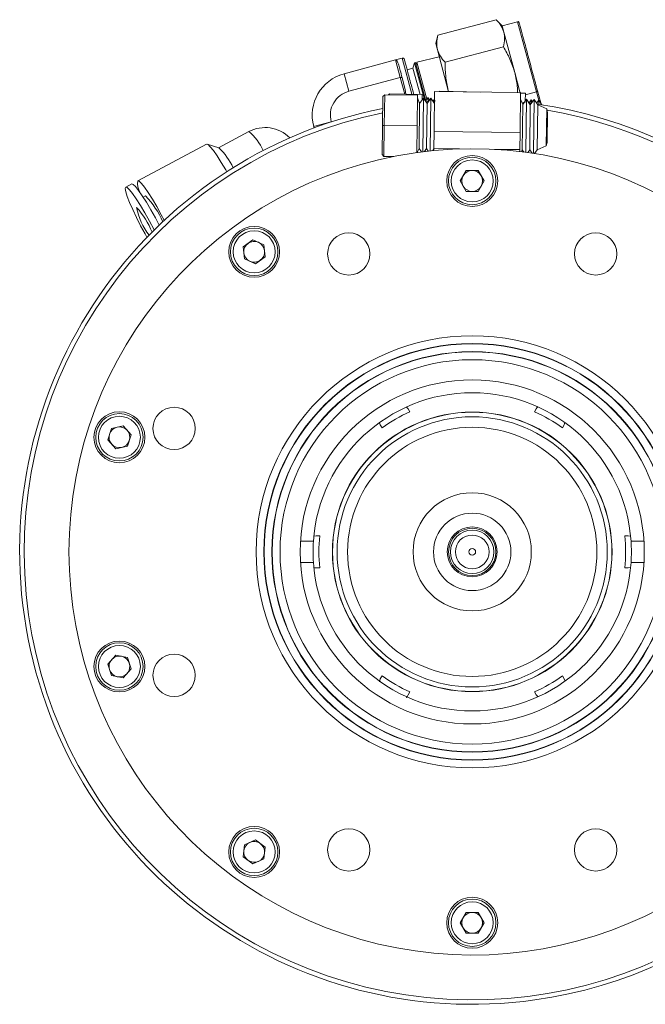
# Model space of a CAD drawing. Header units: inches. Extents: x -4.2 to 22.3, y -10.2 to 17.4.
# Tile 79 of 121: x 2.9 to 6.5, y 11.7 to 17.4. Entities that reach past the tile are written whole.
import ezdxf

# ---------------------------------------------------------------- set-up
doc = ezdxf.new("R2010")
doc.units = ezdxf.units.IN
doc.header["$MEASUREMENT"] = 0

msp = doc.modelspace()

# ---------------------------------------------------------------- linework, layer by layer
at = {"color": 7, "linetype": 'Continuous', "lineweight": 15}
for p, q in [((5.6486, 17.424), (5.3108, 17.3335)), ((5.6842, 17.3885), (5.6486, 17.424)), ((5.7736, 17.4124), (5.6842, 17.3885)), ((5.6842, 17.3885), (5.6939, 17.3521)), ((5.6939, 17.3521), (5.757, 17.1168)), ((5.3108, 17.3335), (5.2978, 17.285)), ((5.2978, 17.285), (5.3075, 17.2486)), ((5.3075, 17.2486), (5.3706, 17.0133)), ((5.6907, 17.2672), (5.3528, 17.1766)), ((5.0644, 17.1901), (4.765, 17.1098)), ((5.103, 17.2004), (5.0644, 17.1901)), ((5.0644, 17.1901), (5.0917, 17.088)), ((5.1741, 17.1741), (5.1654, 17.1417)), ((5.1801, 17.1755), (5.1741, 17.1741)), ((5.1741, 17.1741), (5.2314, 16.9602)), ((5.2398, 16.9527), (5.1801, 17.1755)), ((5.1841, 17.1606), (5.1886, 17.1775)), ((5.1886, 17.1775), (5.3184, 17.208)), ((5.1886, 17.1775), (5.2464, 16.9618)), ((5.1654, 17.1417), (5.1316, 17.1326)), ((5.1654, 17.1417), (5.2062, 16.9892)), ((5.757, 17.1168), (5.7888, 16.9978)), ((5.0917, 17.088), (4.7923, 17.0078)), ((5.1206, 17.0188), (5.1025, 17.0866)), ((5.1206, 17.0188), (5.124, 16.991)), ((5.2912, 17.0061), (5.2885, 16.7744)), ((5.7912, 17.0002), (5.2912, 17.0061)), ((5.3193, 17.0082), (5.3192, 17.0058)), ((5.5552, 17.003), (5.3193, 17.0082)), ((5.3706, 17.0133), (5.3728, 17.007)), ((5.3706, 17.0133), (5.3723, 17.0071)), ((5.7912, 17.0002), (5.7885, 16.7686)), ((5.889, 17.0104), (5.9079, 16.9398)), ((4.9889, 16.8089), (4.9909, 16.9781)), ((5.001, 16.988), (4.9909, 16.9781)), ((5.001, 16.988), (4.9989, 16.8088)), ((5.001, 16.988), (5.191, 16.9857)), ((5.0289, 16.9931), (5.0232, 16.9877)), ((5.0289, 16.9931), (5.0287, 16.9876)), ((5.0289, 16.9931), (5.2188, 16.9889)), ((5.1889, 16.8065), (5.191, 16.9857)), ((5.2037, 16.9373), (5.1908, 16.969)), ((5.2077, 16.943), (5.2017, 16.9423)), ((5.2257, 16.9686), (5.2037, 16.9373)), ((5.2181, 16.9578), (5.2188, 16.9889)), ((5.222, 16.9633), (5.2184, 16.9722)), ((5.2257, 16.9686), (5.222, 16.6562)), ((5.247, 16.9368), (5.2257, 16.9686)), ((5.2534, 16.9714), (5.2381, 16.9502)), ((5.2503, 16.9475), (5.2414, 16.9467)), ((5.2691, 16.9681), (5.247, 16.9368)), ((5.2534, 16.9714), (5.2528, 16.9478)), ((5.2621, 16.9581), (5.2534, 16.9714)), ((5.2691, 16.9681), (5.2655, 16.6611)), ((5.2904, 16.9363), (5.2691, 16.9681)), ((5.2907, 16.9621), (5.2824, 16.9505)), ((5.2963, 16.9517), (5.2824, 16.9505)), ((5.8036, 16.9302), (5.7907, 16.962)), ((5.8191, 16.9971), (5.7912, 16.9977)), ((5.8179, 16.9423), (5.8033, 16.9439)), ((5.8257, 16.9615), (5.8036, 16.9302)), ((5.8191, 16.9971), (5.8181, 16.9508)), ((5.8203, 16.9538), (5.8183, 16.9589)), ((5.8257, 16.9615), (5.8221, 16.653)), ((5.847, 16.9297), (5.8257, 16.9615)), ((5.8532, 16.9581), (5.8402, 16.9399)), ((5.869, 16.961), (5.847, 16.9297)), ((5.8532, 16.9581), (5.8528, 16.9379)), ((5.8599, 16.948), (5.8532, 16.9581)), ((5.869, 16.961), (5.8653, 16.6467)), ((5.8654, 16.6467), (5.8691, 16.961)), ((5.8904, 16.9292), (5.8691, 16.961)), ((5.8965, 16.9571), (5.8837, 16.9392)), ((5.8965, 16.9571), (5.896, 16.9319)), ((5.8961, 16.9318), (5.8966, 16.9571)), ((5.915, 16.929), (5.8966, 16.9571)), ((5.2037, 16.9373), (5.2006, 16.6755)), ((5.247, 16.9368), (5.244, 16.675)), ((5.8036, 16.9302), (5.8005, 16.6684)), ((5.847, 16.9297), (5.8439, 16.6679)), ((5.8904, 16.9292), (5.8873, 16.6674)), ((5.9424, 16.9052), (5.8904, 16.9292)), ((5.9424, 16.9052), (5.9399, 16.6902)), ((4.6902, 16.831), (4.6906, 16.8296)), ((5.9466, 16.8782), (5.9447, 16.717)), ((4.2108, 16.7733), (4.035, 16.6799)), ((4.5882, 16.8036), (4.5906, 16.7946)), ((4.9869, 16.6397), (4.9889, 16.8089)), ((4.9989, 16.8088), (4.9889, 16.8089)), ((4.9989, 16.8088), (4.9968, 16.6296)), ((4.9989, 16.8088), (5.1889, 16.8065)), ((5.187, 16.6516), (5.1889, 16.8065)), ((5.2885, 16.7744), (5.2873, 16.6745)), ((5.7885, 16.7686), (5.2885, 16.7744)), ((5.7885, 16.7686), (5.7873, 16.6686)), ((3.9659, 16.7002), (3.5654, 16.4873)), ((4.0368, 16.6793), (3.9697, 16.7003)), ((5.1904, 16.652), (5.2006, 16.6755)), ((5.2006, 16.6755), (5.2142, 16.6552)), ((5.2315, 16.6573), (5.244, 16.675)), ((5.244, 16.675), (5.254, 16.6599)), ((5.2789, 16.6625), (5.2873, 16.6745)), ((5.2873, 16.6745), (5.2872, 16.6633)), ((5.4356, 16.6727), (5.2873, 16.6745)), ((5.7873, 16.6686), (5.639, 16.6703)), ((5.7873, 16.6686), (5.7872, 16.6574)), ((5.7953, 16.6564), (5.8005, 16.6684)), ((5.8005, 16.6684), (5.8098, 16.6546)), ((5.8324, 16.6516), (5.8439, 16.6679)), ((5.8439, 16.6679), (5.8573, 16.648)), ((5.872, 16.6457), (5.8873, 16.6674)), ((5.8873, 16.6674), (5.9399, 16.6902)), ((4.9968, 16.6296), (4.9869, 16.6397)), ((4.9968, 16.6296), (5.053, 16.6289)), ((5.4399, 16.4864), (5.4748, 16.5468)), ((5.5446, 16.5468), (5.4748, 16.5468)), ((5.5795, 16.4864), (5.5446, 16.5468)), ((5.4748, 16.4259), (5.4399, 16.4864)), ((5.5795, 16.4864), (5.5446, 16.4259)), ((3.5308, 16.4689), (3.4963, 16.4505)), ((3.6116, 16.4004), (3.5973, 16.3928)), ((5.4748, 16.4259), (5.5446, 16.4259)), ((4.2351, 16.144), (4.1787, 16.103)), ((4.2989, 16.1156), (4.2351, 16.144)), ((4.186, 16.0336), (4.1787, 16.103)), ((4.2989, 16.1156), (4.3062, 16.0462)), ((4.2497, 16.0052), (4.186, 16.0336)), ((4.2497, 16.0052), (4.3062, 16.0462)), ((5.1374, 15.1622), (5.1281, 15.1722)), ((5.8918, 15.176), (5.882, 15.1622)), ((5.1476, 15.1446), (5.1374, 15.1622)), ((5.882, 15.1622), (5.8718, 15.1446)), ((3.4808, 15.063), (3.4125, 15.0485)), ((3.4808, 15.063), (3.5275, 15.0111)), ((4.9699, 15.081), (4.9755, 15.0687)), ((4.9755, 15.0687), (4.9856, 15.0511)), ((6.0338, 15.0511), (6.0439, 15.0687)), ((6.0439, 15.0687), (6.0485, 15.0836)), ((3.4125, 15.0485), (3.391, 14.9821)), ((3.5059, 14.9447), (3.5275, 15.0111)), ((3.4377, 14.9302), (3.391, 14.9821)), ((3.5059, 14.9447), (3.4377, 14.9302)), ((4.6032, 14.4239), (4.5898, 14.4208)), ((6.4295, 14.4226), (6.4162, 14.4239)), ((4.5117, 14.3929), (4.5868, 14.3929)), ((6.4326, 14.3929), (6.5078, 14.3929)), ((4.5117, 14.2679), (4.5868, 14.2679)), ((6.4326, 14.2679), (6.5078, 14.2679)), ((4.5893, 14.2382), (4.6032, 14.2369)), ((6.4162, 14.2369), (6.4295, 14.2399)), ((3.4377, 13.7305), (3.391, 13.6786)), ((3.4377, 13.7305), (3.5059, 13.716)), ((3.5275, 13.6496), (3.5059, 13.716)), ((3.391, 13.6786), (3.4125, 13.6123)), ((3.5275, 13.6496), (3.4808, 13.5977)), ((3.4808, 13.5977), (3.4125, 13.6123)), ((4.9755, 13.5921), (4.9705, 13.5759)), ((4.9856, 13.6097), (4.9755, 13.5921)), ((6.0439, 13.5921), (6.0338, 13.6097)), ((6.0498, 13.5792), (6.0439, 13.5921)), ((5.1374, 13.4986), (5.1476, 13.5162)), ((5.8718, 13.5162), (5.882, 13.4986)), ((5.882, 13.4986), (5.8906, 13.4893)), ((4.186, 12.6272), (4.2497, 12.6556)), ((4.3062, 12.6145), (4.2497, 12.6556)), ((4.186, 12.6272), (4.1787, 12.5577)), ((4.3062, 12.6145), (4.2989, 12.5451)), ((4.1787, 12.5577), (4.2351, 12.5167)), ((4.2989, 12.5451), (4.2351, 12.5167)), ((5.4399, 12.1744), (5.4748, 12.2348)), ((5.5446, 12.2348), (5.4748, 12.2348)), ((5.5446, 12.2348), (5.5795, 12.1744)), ((5.4399, 12.1744), (5.4748, 12.1139)), ((5.5795, 12.1744), (5.5446, 12.1139)), ((5.4748, 12.1139), (5.5446, 12.1139))]:
    msp.add_line(p, q, dxfattribs=at)
at = {"color": 8, "linetype": 'Continuous', "lineweight": 15}
for p, q in [((5.7736, 17.4124), (5.8828, 17.0049)), ((5.103, 17.2004), (5.1594, 16.9902)), ((4.765, 17.1098), (4.7923, 17.0078)), ((5.0917, 17.088), (5.1177, 16.9912)), ((5.8189, 16.9878), (5.8828, 17.0049)), ((5.8828, 17.0049), (5.8959, 16.9561)), ((4.6902, 16.831), (4.5882, 16.8036))]:
    msp.add_line(p, q, dxfattribs=at)
at = {"color": 7, "linetype": 'Continuous', "lineweight": 15, "flags": 128}
for points in [[(5.8828, 17.0049), (5.8842, 17.0054), (5.8855, 17.0059), (5.8866, 17.0066), (5.8876, 17.0073), (5.8883, 17.0081), (5.8888, 17.0089), (5.889, 17.0097), (5.889, 17.0104)], [(5.8528, 16.9379), (5.8469, 16.9387), (5.8399, 16.9396)], [(3.9659, 16.7002), (3.9742, 16.698), (3.9876, 16.6854), (4.0055, 16.6631), (4.0272, 16.6322), (4.0514, 16.594), (4.0772, 16.5504), (4.0832, 16.5399)], [(3.5654, 16.4873), (3.5736, 16.485), (3.5871, 16.4724), (3.605, 16.4501), (3.6266, 16.4192), (3.6509, 16.381), (3.6767, 16.3374), (3.7028, 16.2904), (3.7202, 16.2577)], [(3.6195, 16.1591), (3.6085, 16.1786), (3.5826, 16.2265), (3.5583, 16.2745), (3.5366, 16.3203), (3.5185, 16.3617), (3.5049, 16.3969), (3.4965, 16.4243), (3.4936, 16.4424), (3.4963, 16.4505)], [(3.4963, 16.4505), (3.5046, 16.4483), (3.518, 16.4357), (3.5359, 16.4134), (3.5575, 16.3825), (3.5818, 16.3443), (3.6076, 16.3007), (3.6338, 16.2537), (3.659, 16.2055), (3.6612, 16.2012)], [(3.5308, 16.4689), (3.5391, 16.4666), (3.5525, 16.4541), (3.5705, 16.4318), (3.5921, 16.4008), (3.6163, 16.3627), (3.6422, 16.3191), (3.6683, 16.2721), (3.6905, 16.2297)]]:
    msp.add_lwpolyline(points, dxfattribs=at)
at = {"color": 7, "linetype": 'Continuous', "lineweight": 15}
for centre, radius in [((5.5097, 16.4864), 0.148), ((5.5097, 16.4864), 0.1378), ((5.5097, 16.4864), 0.122), ((4.2424, 16.0746), 0.148), ((4.2424, 16.0746), 0.1378), ((4.2424, 16.0746), 0.122), ((4.7922, 16.0626), 0.123), ((6.2272, 16.0626), 0.123), ((5.5097, 14.3304), 1.256), ((5.5097, 14.3304), 1.2108), ((5.5097, 14.3304), 1.2091), ((5.5097, 14.3304), 1.1639), ((5.5097, 14.3304), 1.1622), ((5.5097, 14.3304), 1.117), ((5.5097, 14.3304), 1), ((3.7774, 15.0479), 0.123), ((3.4592, 14.9966), 0.148), ((3.4592, 14.9966), 0.1378), ((3.4592, 14.9966), 0.122), ((5.5097, 14.3304), 0.8125), ((5.5097, 14.3304), 0.8115), ((5.5097, 14.3304), 0.7851), ((5.5097, 14.3304), 0.7242), ((5.5097, 14.3304), 0.3435), ((5.5097, 14.3304), 0.225), ((5.5097, 14.3304), 0.145), ((5.5097, 14.3304), 0.1375), ((5.5097, 14.3304), 0.1265), ((5.5097, 14.3304), 0.098), ((5.5097, 14.3304), 0.0197), ((3.4592, 13.6641), 0.148), ((3.4592, 13.6641), 0.1378), ((3.4592, 13.6641), 0.122), ((3.7774, 13.6128), 0.123), ((4.2424, 12.5861), 0.148), ((4.2424, 12.5861), 0.1378), ((4.2424, 12.5861), 0.122), ((4.7922, 12.5981), 0.123), ((6.2272, 12.5981), 0.123), ((5.5097, 12.1744), 0.148), ((5.5097, 12.1744), 0.1378), ((5.5097, 12.1744), 0.122)]:
    msp.add_circle(centre, radius, dxfattribs=at)
for centre, radius, start, end in [((5.7755, 17.4053), 0.00741, 15, 105), ((5.1056, 17.1908), 0.01, 15, 105), ((4.8297, 16.8683), 0.25, 105, 195), ((5.8648, 16.8792), 0.0819, 86.9703, 87.0349), ((5.8914, 16.8754), 0.0819, 86.3703, 86.4349), ((5.5097, 14.3304), 2.63, 101.3959, 277.9535), ((5.5097, 14.3304), 2.63, 14.4213, 81.7349), ((5.8648, 16.8792), 0.0819, 359.3248, 18.4987), ((4.3054, 16.5954), 0.2016, 44.6143, 118), ((5.8629, 16.718), 0.0819, 340.1508, 359.3248), ((5.5097, 14.3304), 2.3435, 16.2392, 343.7608), ((3.7518, 16.3853), 0.4095, 25.7996, 45.8924), ((5.5097, 16.4864), 0.0605, 90, 150), ((5.5097, 16.4864), 0.0605, 30, 90), ((3.6816, 16.4758), 0.1168, 174.3624, 208.6009), ((5.5097, 16.4864), 0.0605, 150, 210), ((5.5097, 16.4864), 0.0605, 330, 30), ((5.5097, 16.4864), 0.0605, 210, 270), ((5.5097, 16.4864), 0.0605, 270, 330), ((3.2206, 16.0329), 0.5366, 23.8171, 43.2241), ((3.2024, 16.0081), 0.4821, 22.0661, 42.266), ((3.9428, 16.4076), 0.3909, 191.1051, 217.2069), ((4.2424, 16.0746), 0.0605, 126, 186), ((4.2424, 16.0746), 0.0605, 66, 126), ((4.2424, 16.0746), 0.0605, 6, 66), ((4.2424, 16.0746), 0.0605, 186, 246), ((4.2424, 16.0746), 0.0605, 306, 6), ((4.2424, 16.0746), 0.0605, 246, 306), ((5.5097, 14.3304), 0.925, 3.8743, 176.1257), ((5.5097, 14.3304), 0.8125, 90, 270), ((5.5097, 14.3304), 0.8911, 113.977, 126.023), ((5.5097, 14.3304), 0.8911, 53.977, 66.023), ((3.4592, 14.9966), 0.0605, 102, 162), ((3.4592, 14.9966), 0.0605, 42, 102), ((3.4592, 14.9966), 0.0605, 162, 222), ((3.4592, 14.9966), 0.0605, 342, 42), ((3.4592, 14.9966), 0.0605, 222, 282), ((3.4592, 14.9966), 0.0605, 282, 342), ((5.5097, 14.3304), 0.8911, 173.977, 186.023), ((5.5097, 14.3304), 0.8911, 353.977, 6.023), ((5.5097, 14.3304), 0.925, 176.1257, 183.8743), ((5.5097, 14.3304), 0.925, 356.1257, 3.8743), ((5.5097, 14.3304), 0.8125, 270, 0), ((5.5097, 14.3304), 0.925, 183.8743, 356.1257), ((3.4592, 13.6641), 0.0605, 138, 198), ((3.4592, 13.6641), 0.0605, 78, 138), ((3.4592, 13.6641), 0.0605, 18, 78), ((3.4592, 13.6641), 0.0605, 318, 18), ((3.4592, 13.6641), 0.0605, 198, 258), ((3.4592, 13.6641), 0.0605, 258, 318), ((5.5097, 14.3304), 2.63, 277.9535, 345.5787), ((5.5097, 14.3304), 0.8911, 233.977, 246.023), ((5.5097, 14.3304), 0.8911, 293.977, 306.023), ((4.2424, 12.5861), 0.0605, 174, 234), ((4.2424, 12.5861), 0.0605, 114, 174), ((4.2424, 12.5861), 0.0605, 54, 114), ((4.2424, 12.5861), 0.0605, 354, 54), ((4.2424, 12.5861), 0.0605, 234, 294), ((4.2424, 12.5861), 0.0605, 294, 354), ((5.5097, 12.1744), 0.0605, 150, 210), ((5.5097, 12.1744), 0.0605, 90, 150), ((5.5097, 12.1744), 0.0605, 30, 90), ((5.5097, 12.1744), 0.0605, 330, 30), ((5.5097, 12.1744), 0.0605, 210, 270), ((5.5097, 12.1744), 0.0605, 270, 330)]:
    msp.add_arc(centre, radius, start, end, dxfattribs=at)
at = {"color": 8, "linetype": 'Continuous', "lineweight": 15}
for centre, radius, start, end in [((5.5097, 14.3304), 2.6042, 14.5674, 80.3899), ((5.5097, 14.3304), 2.6042, 101.5174, 345.4326), ((4.04, 16.5572), 0.2754, 22.534, 51.6958)]:
    msp.add_arc(centre, radius, start, end, dxfattribs=at)
at = {"color": 7, "linetype": 'Continuous', "lineweight": 15}
for points, knots in [([(5.6486, 17.424), (5.6588, 17.4131), (5.6794, 17.391), (5.689, 17.3651), (5.6939, 17.3521)], [0, 0, 0, 0, 0.495458, 1, 1, 1, 1]), ([(5.783, 17.4061), (5.783, 17.406), (5.7832, 17.4054), (5.7908, 17.3767), (5.8057, 17.3211), (5.8214, 17.2625), (5.8351, 17.2116), (5.8495, 17.1579), (5.8682, 17.0881), (5.8808, 17.041), (5.889, 17.0104)], [0, 0, 0, 0, 0.070204, 0.249836, 0.429468, 0.526167, 0.624918, 0.723669, 0.820368, 1, 1, 1, 1]), ([(5.6939, 17.3521), (5.6962, 17.3386), (5.7009, 17.3114), (5.6941, 17.282), (5.6907, 17.2672)], [0, 0, 0, 0, 0.494511, 1, 1, 1, 1]), ([(5.3108, 17.3335), (5.3074, 17.3189), (5.3006, 17.2896), (5.3052, 17.2623), (5.3075, 17.2486)], [0, 0, 0, 0, 0.495458, 1, 1, 1, 1]), ([(5.3075, 17.2486), (5.3123, 17.2357), (5.3219, 17.2098), (5.3424, 17.1878), (5.3528, 17.1766)], [0, 0, 0, 0, 0.494511, 1, 1, 1, 1]), ([(5.6907, 17.2672), (5.7043, 17.2435), (5.7317, 17.1958), (5.7485, 17.1433), (5.757, 17.1168)], [0, 0, 0, 0, 0.495458, 1, 1, 1, 1]), ([(5.0644, 17.1901), (5.0673, 17.1892), (5.0729, 17.1874), (5.0798, 17.1683), (5.0831, 17.159)], [0, 0, 0, 0, 0.516199, 1, 1, 1, 1]), ([(5.1153, 17.1933), (5.1161, 17.1902), (5.1174, 17.1855), (5.1251, 17.1566), (5.1331, 17.1267), (5.1431, 17.0895), (5.1552, 17.0444), (5.1646, 17.0094), (5.1698, 16.99)], [0, 0, 0, 0, 0.260253, 0.400352, 0.543424, 0.686497, 0.826596, 1, 1, 1, 1]), ([(5.3528, 17.1766), (5.3529, 17.1493), (5.353, 17.0943), (5.3647, 17.0404), (5.3706, 17.0133)], [0, 0, 0, 0, 0.495458, 1, 1, 1, 1]), ([(5.757, 17.1168), (5.7631, 17.0902), (5.7722, 17.0511), (5.7728, 17.011), (5.773, 16.9981)], [0, 0, 0, 0, 0.678706, 1, 1, 1, 1]), ([(5.1025, 17.0866), (5.1023, 17.0869), (5.1021, 17.0875), (5.101, 17.0882), (5.0994, 17.0887), (5.0974, 17.0888), (5.0955, 17.0887), (5.0936, 17.0885), (5.0924, 17.0882), (5.0917, 17.088)], [0, 0, 0, 0, 0.155399, 0.290739, 0.500767, 0.633003, 0.759875, 0.881983, 1, 1, 1, 1]), ([(4.6235, 14.4239), (4.6204, 14.4239), (4.6138, 14.4239), (4.6068, 14.4239), (4.6032, 14.4239)], [0, 0, 0, 0, 0.488687, 1, 1, 1, 1]), ([(6.4162, 14.4239), (6.4126, 14.4239), (6.4056, 14.4239), (6.3991, 14.4239), (6.3959, 14.4239)], [0, 0, 0, 0, 0.5113132, 1, 1, 1, 1]), ([(4.6032, 14.2369), (4.6068, 14.2369), (4.6138, 14.2369), (4.6204, 14.2369), (4.6235, 14.2369)], [0, 0, 0, 0, 0.511313, 1, 1, 1, 1]), ([(6.3959, 14.2369), (6.3991, 14.2369), (6.4056, 14.2369), (6.4126, 14.2369), (6.4162, 14.2369)], [0, 0, 0, 0, 0.488687, 1, 1, 1, 1]), ([(5.1262, 13.4834), (5.1265, 13.4836), (5.1322, 13.4881), (5.1349, 13.4935), (5.1374, 13.4986)], [0, 0, 0, 0, 0.06147, 1, 1, 1, 1])]:
    msp.add_open_spline(points, degree=3, knots=knots, dxfattribs=at)
for points in [[(5.0831, 17.159), (5.0856, 17.1497), (5.0906, 17.1311), (5.0985, 17.1014), (5.1025, 17.0866)], [(4.7923, 17.0078), (4.7746, 17.0008), (4.7392, 16.9868), (4.7017, 16.9422), (4.6818, 16.8875), (4.6874, 16.8498), (4.6902, 16.831)]]:
    msp.add_open_spline(points, degree=3, dxfattribs=at)

doc.saveas('drawing.dxf')
